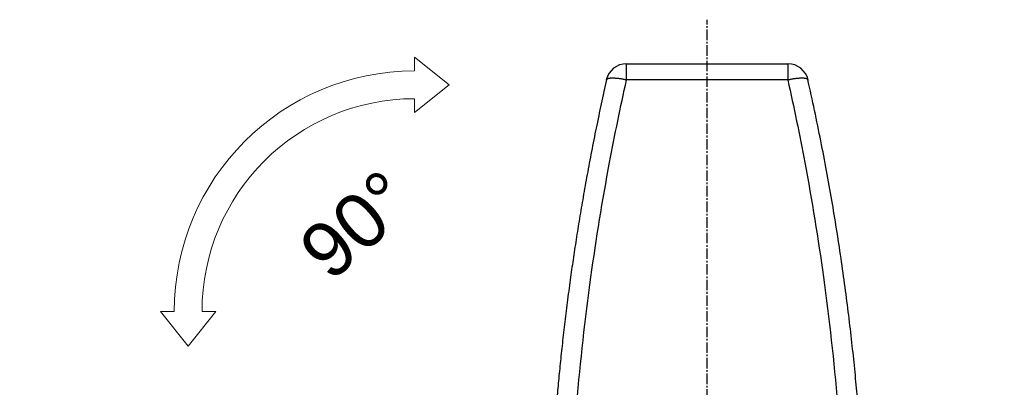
# Model space of a CAD drawing. Header units: millimetres. Extents: x 2770 to 3197, y 1404 to 1706.
# Tile 8 of 34: x 2827 to 2898, y 1502 to 1528. Entities that reach past the tile are written whole.
import ezdxf

# ---------------------------------------------------------------- set-up
doc = ezdxf.new("R2010")
doc.units = ezdxf.units.MM
doc.linetypes.add('CENTER', pattern=[10.16, 6.35, -1.27, 1.27, -1.27])
doc.linetypes.add('CENTER2', pattern=[1.125, 0.75, -0.125, 0.125, -0.125])
doc.layers.add('20', color=7, linetype='Continuous', true_color=0xffffff)
doc.layers.add('中心线层', color=1, linetype='CENTER')
doc.styles.get("Standard").update_dxf_attribs({"font": 'arial.ttf'})

# ---------------------------------------------------------------- blocks, each defined once
blk = doc.blocks.new('*U18')
at = {"layer": '中心线层', "color": 0, "linetype": 'CENTER2', "transparency": 16777216}
for p, q in [((0, 3.58), (0, 42.167)), ((-49.517, 0), (-3.58, 0)), ((3.58, 0), (21.4, 0)), ((0, -43.643), (0, -3.58))]:
    blk.add_line(p, q, dxfattribs=at)
at = {"layer": '中心线层', "color": 0, "linetype": 'Continuous', "transparency": 16777216}
for p, q in [((0, -1.79), (0, 1.79)), ((-1.79, 0), (1.79, 0))]:
    blk.add_line(p, q, dxfattribs=at)

msp = doc.modelspace()

# ---------------------------------------------------------------- linework, layer by layer
at = {"color": 7, "lineweight": 18}
for p, q in [((2855.862, 1524.347), (2855.862, 1525.347)), ((2855.862, 1525.347), (2858.362, 1523.347)), ((2858.362, 1523.347), (2855.862, 1521.347)), ((2855.862, 1521.347), (2855.862, 1522.347)), ((2838.556, 1507.042), (2837.556, 1507.042)), ((2837.556, 1507.042), (2839.556, 1504.542)), ((2839.556, 1504.542), (2841.556, 1507.042)), ((2841.556, 1507.042), (2840.556, 1507.042))]:
    msp.add_line(p, q, dxfattribs=at)
for radius in [17.306, 15.306]:
    msp.add_arc((2855.862, 1507.042), radius, 90, 180, dxfattribs=at)
at = {"layer": '20', "color": 7}
for p, q in [((2871.134, 1524.864), (2882.746, 1524.864)), ((2871.134, 1523.695), (2871.134, 1524.864)), ((2882.746, 1524.864), (2882.746, 1523.695)), ((2882.746, 1523.695), (2871.134, 1523.695)), ((2884.234, 1523.584), (2884.219, 1523.581))]:
    msp.add_line(p, q, dxfattribs=at)
for centre, start, end in [((2871.134, 1523.364), 90, 167.23733), ((2882.746, 1523.364), 12.76266, 90.0001)]:
    msp.add_arc(centre, 1.5, start, end, dxfattribs=at)
for points, knots in [([(2869.698, 1523.739), (2869.565, 1523.151), (2869.308, 1521.987), (2868.944, 1520.255), (2868.607, 1518.562), (2868.294, 1516.907), (2868.007, 1515.301), (2867.743, 1513.745), (2867.502, 1512.237), (2867.28, 1510.77), (2867.065, 1509.257), (2866.858, 1507.705), (2866.662, 1506.119), (2866.488, 1504.593), (2866.333, 1503.127), (2866.197, 1501.723), (2866.078, 1500.38), (2865.974, 1499.098), (2865.884, 1497.879), (2865.807, 1496.723), (2865.741, 1495.629), (2865.686, 1494.599), (2865.642, 1493.694), (2865.608, 1492.908), (2865.582, 1492.231), (2865.559, 1491.579), (2865.538, 1490.924), (2865.52, 1490.24), (2865.501, 1489.46), (2865.485, 1488.577), (2865.472, 1487.585), (2865.465, 1486.535), (2865.464, 1485.425), (2865.471, 1484.257), (2865.486, 1483.03), (2865.512, 1481.744), (2865.551, 1480.378), (2865.603, 1478.929), (2865.672, 1477.396), (2865.758, 1475.8), (2865.863, 1474.142), (2865.99, 1472.422), (2866.139, 1470.64), (2866.313, 1468.798), (2866.513, 1466.897), (2866.743, 1464.936), (2867.002, 1462.918), (2867.295, 1460.843), (2867.616, 1458.755), (2867.965, 1456.657), (2868.342, 1454.552), (2868.755, 1452.401), (2869.207, 1450.206), (2869.53, 1448.733), (2869.698, 1447.989)], [0, 0, 0, 0, 0.024064, 0.047523, 0.070374, 0.092618, 0.114255, 0.134913, 0.154986, 0.174472, 0.193373, 0.215109, 0.236014, 0.256088, 0.27533, 0.293742, 0.311321, 0.32807, 0.343986, 0.359072, 0.373325, 0.386747, 0.399337, 0.408645, 0.41744, 0.425726, 0.434096, 0.442983, 0.452388, 0.464508, 0.477392, 0.491038, 0.505447, 0.52062, 0.536555, 0.553253, 0.570714, 0.589825, 0.609773, 0.630558, 0.65218, 0.674639, 0.697935, 0.722067, 0.747036, 0.772841, 0.799482, 0.82696, 0.855273, 0.882733, 0.910937, 0.939883, 0.969571, 1, 1, 1, 1]), ([(2871.134, 1448.033), (2870.693, 1449.997), (2869.726, 1454.685), (2868.461, 1462.44), (2867.456, 1471.452), (2866.917, 1481), (2866.917, 1490.729), (2867.456, 1500.276), (2868.461, 1509.288), (2869.726, 1517.043), (2870.693, 1521.731), (2871.134, 1523.695)], [0, 0, 0, 0, 0.080449, 0.190538, 0.310402, 0.436146, 0.563854, 0.689599, 0.809462, 0.919551, 1, 1, 1, 1]), ([(2882.746, 1523.695), (2883.187, 1521.731), (2884.154, 1517.043), (2885.419, 1509.288), (2886.424, 1500.276), (2886.963, 1490.729), (2886.963, 1481), (2886.424, 1471.452), (2885.419, 1462.44), (2884.154, 1454.685), (2883.187, 1449.997), (2882.746, 1448.033)], [0, 0, 0, 0, 0.080449, 0.190538, 0.310402, 0.436146, 0.563854, 0.689599, 0.809462, 0.919551, 1, 1, 1, 1]), ([(2884.182, 1447.989), (2884.315, 1448.577), (2884.572, 1449.742), (2884.935, 1451.473), (2885.273, 1453.166), (2885.586, 1454.821), (2885.873, 1456.427), (2886.137, 1457.984), (2886.378, 1459.491), (2886.6, 1460.958), (2886.815, 1462.471), (2887.022, 1464.024), (2887.218, 1465.609), (2887.392, 1467.135), (2887.547, 1468.601), (2887.683, 1470.005), (2887.802, 1471.349), (2887.906, 1472.63), (2887.996, 1473.849), (2888.073, 1475.005), (2888.139, 1476.099), (2888.194, 1477.13), (2888.238, 1478.034), (2888.271, 1478.82), (2888.298, 1479.497), (2888.321, 1480.149), (2888.341, 1480.804), (2888.36, 1481.488), (2888.379, 1482.268), (2888.395, 1483.151), (2888.408, 1484.143), (2888.415, 1485.194), (2888.416, 1486.303), (2888.409, 1487.472), (2888.393, 1488.698), (2888.367, 1489.984), (2888.329, 1491.35), (2888.277, 1492.799), (2888.208, 1494.332), (2888.122, 1495.928), (2888.017, 1497.586), (2887.89, 1499.306), (2887.741, 1501.088), (2887.567, 1502.93), (2887.367, 1504.831), (2887.137, 1506.792), (2886.877, 1508.81), (2886.585, 1510.885), (2886.264, 1512.973), (2885.915, 1515.071), (2885.538, 1517.176), (2885.125, 1519.327), (2884.673, 1521.522), (2884.35, 1522.995), (2884.182, 1523.739)], [0, 0, 0, 0, 0.024064, 0.047523, 0.070374, 0.092618, 0.114255, 0.134913, 0.154986, 0.174472, 0.193373, 0.215109, 0.236014, 0.256088, 0.27533, 0.293742, 0.311321, 0.32807, 0.343986, 0.359072, 0.373325, 0.386747, 0.399337, 0.408645, 0.41744, 0.425726, 0.434096, 0.442983, 0.452388, 0.464508, 0.477392, 0.491038, 0.505447, 0.52062, 0.536555, 0.553253, 0.570714, 0.589825, 0.609773, 0.630558, 0.65218, 0.674639, 0.697935, 0.722067, 0.747036, 0.772841, 0.799482, 0.82696, 0.855273, 0.882733, 0.910937, 0.939883, 0.969571, 1, 1, 1, 1])]:
    msp.add_open_spline(points, degree=3, knots=knots, dxfattribs=at)
for points, weights in [([(2869.698, 1523.739), (2869.683, 1523.726), (2869.674, 1523.711), (2869.671, 1523.695)], [1.09113291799, 1.10804073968, 1.12730123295, 1.14891439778]), ([(2871.134, 1523.695), (2870.416, 1523.85), (2869.844, 1523.871), (2869.698, 1523.739)], [1.17157362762, 0.973828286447, 0.947014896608, 1.09113345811]), ([(2884.182, 1523.739), (2884.036, 1523.871), (2883.464, 1523.85), (2882.746, 1523.695)], [1.09113333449, 0.947014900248, 0.973828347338, 1.17157367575]), ([(2884.209, 1523.695), (2884.205, 1523.711), (2884.196, 1523.726), (2884.182, 1523.739)], [1.14891437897, 1.1273012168, 1.10804072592, 1.09113290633])]:
    msp.add_rational_spline(points, weights, degree=3, dxfattribs=at)
msp.add_open_spline([(2884.219, 1523.58), (2884.191, 1523.725)], degree=1, dxfattribs=at)

# ---------------------------------------------------------------- block references
at = {"layer": '中心线层', "linetype": 'CENTER2'}
msp.add_blockref('*U18', (2876.94, 1485.864), dxfattribs=at)

# ---------------------------------------------------------------- texts
at = {"color": 7, "lineweight": 18}
msp.add_text('90°', height=3.9237, rotation=41.03857, dxfattribs=at).set_placement((2849.802, 1509.089))

doc.saveas('drawing.dxf')
